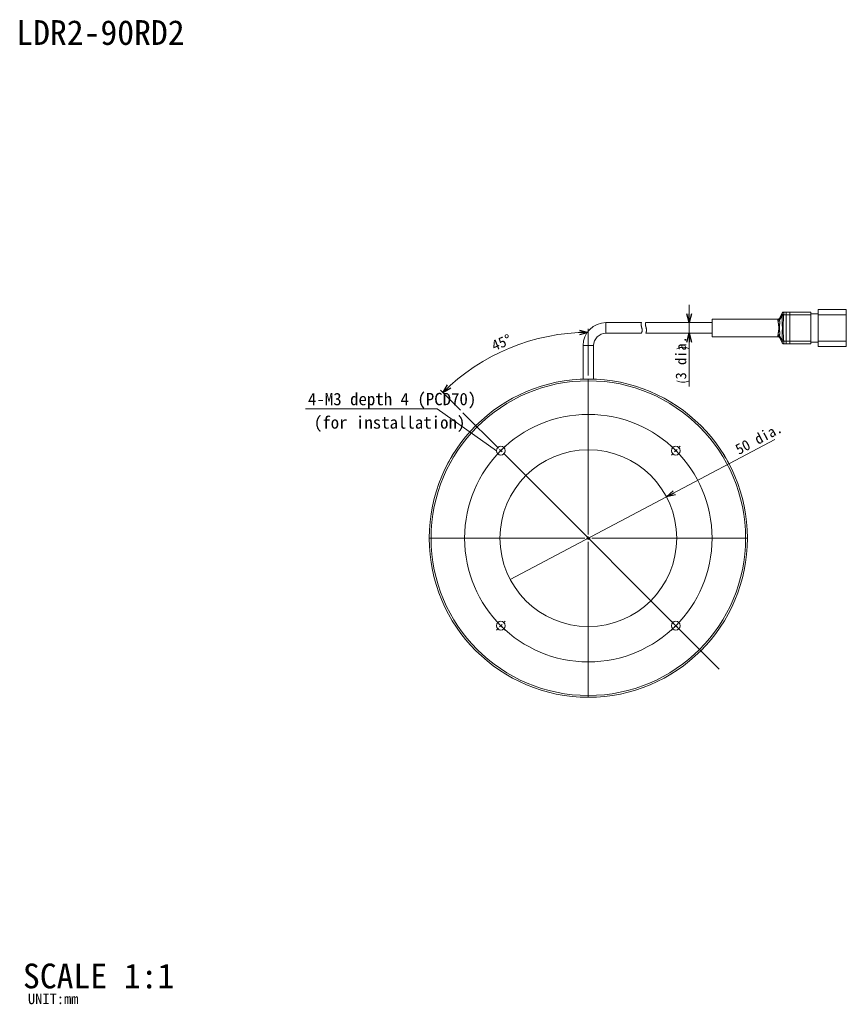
# Model space of a CAD drawing. Extents: x 12 to 416, y 8 to 287.
# Tile 1 of 2: x 12 to 246, y 8 to 287. Entities that reach past the tile are written whole.
import ezdxf
from ezdxf.enums import TextEntityAlignment as Align

# ---------------------------------------------------------------- set-up
doc = ezdxf.new("R2010")
doc.units = 0
doc.layers.get('0').update_dxf_attribs({"linetype": 'continuous', "lineweight": 13})
doc.layers.add('1', color=7, linetype='continuous', lineweight=13)
doc.styles.add('Font_0', font='MS Gothic.ttf')

msp = doc.modelspace()

# ---------------------------------------------------------------- linework, layer by layer
at = {"color": 7, "linetype": 'BYBLOCK', "lineweight": -2}
for p, q in [((201.87, 201.22), (201.2, 203.72)), ((202.54, 203.72), (201.87, 201.22)), ((201.87, 201.22), (201.87, 203.72)), ((170.8, 199.07), (173.31, 198.45)), ((173.31, 198.45), (170.81, 198.4)), ((173.31, 198.45), (170.83, 197.73)), ((201.2, 195.72), (201.87, 198.22)), ((201.87, 198.22), (202.54, 195.72)), ((201.87, 198.22), (201.87, 195.72)), ((132.17, 181.41), (133.51, 183.62)), ((132.17, 181.41), (133.97, 183.14)), ((134.44, 182.66), (132.17, 181.41)), ((195.42, 151.94), (197.32, 153.7)), ((195.42, 151.94), (197.63, 153.1)), ((197.94, 152.51), (195.42, 151.94))]:
    msp.add_line(p, q, dxfattribs=at)
at = {"color": 7, "linetype": 'continuous', "lineweight": 15}
for p, q in [((228.17, 203.94), (227.43, 202.45)), ((228.62, 203.42), (228.57, 203.11)), ((229.31, 203.42), (228.62, 203.42)), ((228.64, 204.22), (228.65, 204.22)), ((229.31, 204.22), (228.65, 204.22)), ((229.31, 204.22), (230.31, 204.22)), ((229.31, 203.42), (229.31, 196.02)), ((229.31, 203.42), (230.31, 203.42)), ((236.31, 204.22), (230.31, 204.22)), ((230.31, 203.42), (230.31, 196.02)), ((236.31, 203.42), (230.31, 203.42)), ((238.31, 203.72), (236.31, 203.72)), ((236.31, 203.42), (236.31, 196.02)), ((238.31, 203.47), (238.31, 204.97)), ((238.31, 204.97), (243.31, 204.97)), ((246.31, 203.47), (238.31, 203.47)), ((238.31, 203.47), (238.31, 195.97)), ((243.31, 204.97), (246.31, 204.97)), ((246.31, 204.97), (246.31, 203.47)), ((246.31, 203.47), (246.31, 195.97)), ((188.31, 201.22), (178.31, 201.22)), ((178.31, 201.22), (178.31, 198.22)), ((208.31, 201.22), (189.53, 201.22)), ((227, 202.22), (208.31, 202.22)), ((208.31, 202.22), (208.31, 197.22)), ((228.15, 203.13), (227.44, 201.89)), ((178.31, 198.22), (188.32, 198.22)), ((189.62, 198.22), (208.31, 198.22)), ((208.31, 197.22), (227, 197.22)), ((227.43, 196.98), (228.17, 195.49)), ((228.18, 195.52), (227.44, 197.19)), ((229.31, 196.02), (228.62, 196.02)), ((228.65, 195.22), (228.64, 195.22)), ((229.31, 195.22), (228.65, 195.22)), ((229.31, 196.02), (230.31, 196.02)), ((229.31, 195.22), (230.31, 195.22)), ((236.31, 196.02), (230.31, 196.02)), ((236.31, 195.22), (230.31, 195.22)), ((238.31, 195.72), (236.31, 195.72)), ((238.31, 194.47), (238.31, 195.97)), ((238.31, 195.97), (246.31, 195.97)), ((246.31, 195.97), (246.31, 194.47)), ((171.81, 194.72), (171.81, 185.24)), ((171.81, 194.72), (174.81, 194.72)), ((174.81, 185.24), (174.81, 194.72)), ((243.31, 194.47), (238.31, 194.47)), ((246.31, 194.47), (243.31, 194.47)), ((135.11, 164.05), (135.09, 164.06)), ((211.53, 164.06), (211.51, 164.05)), ((133.59, 161.47), (133.61, 161.45)), ((213.01, 161.45), (213.03, 161.47)), ((171.81, 95.29), (171.81, 95.27)), ((173.31, 95.27), (171.81, 95.27)), ((174.81, 95.27), (173.31, 95.27)), ((174.81, 95.27), (174.81, 95.29))]:
    msp.add_line(p, q, dxfattribs=at)
for points in [[(228.18, 203.92), (227.81, 203.09), (227.44, 202.24)], [(228.62, 203.42), (228.55, 203.43), (228.47, 203.45), (228.4, 203.47), (228.34, 203.48), (228.28, 203.49), (228.23, 203.51), (228.19, 203.51), (228.16, 203.52)], [(227.45, 202.46), (227.45, 202.44), (227.44, 202.24), (227.44, 202.24), (227.44, 202.24)], [(228.15, 196.3), (227.81, 196.89), (227.44, 197.54)], [(228.62, 196.02), (228.55, 196), (228.47, 195.98), (228.4, 195.97), (228.34, 195.95), (228.28, 195.94), (228.23, 195.93), (228.19, 195.92), (228.16, 195.91)], [(228.17, 195.49), (228.18, 195.51), (228.18, 195.52), (228.18, 195.52), (228.18, 195.52)], [(133.59, 161.47), (133.6, 161.48), (133.66, 161.58), (133.77, 161.78), (133.93, 162.06), (134.13, 162.4), (134.34, 162.77)], [(134.34, 162.77), (134.55, 163.13), (134.75, 163.47), (134.91, 163.75), (135.02, 163.95), (135.08, 164.05), (135.09, 164.06)], [(211.53, 164.06), (211.54, 164.05), (211.6, 163.95), (211.72, 163.75), (211.88, 163.47), (212.07, 163.13), (212.28, 162.77)], [(212.28, 162.77), (212.49, 162.4), (212.69, 162.06), (212.85, 161.78), (212.96, 161.58), (213.02, 161.48), (213.03, 161.47)]]:
    msp.add_lwpolyline(points, dxfattribs=at)
at = {"lineweight": 15}
for points in [[(228.15, 203.13), (228.15, 203.13), (228.15, 203.13), (228.15, 203.14), (228.15, 203.14), (228.14, 203.15), (228.14, 203.16), (228.14, 203.17), (228.14, 203.18), (228.14, 203.19), (228.14, 203.2), (228.14, 203.21), (228.13, 203.22), (228.13, 203.24), (228.13, 203.25), (228.13, 203.27), (228.13, 203.29), (228.14, 203.3), (228.14, 203.32), (228.14, 203.34), (228.14, 203.36), (228.14, 203.38), (228.14, 203.4), (228.15, 203.42), (228.15, 203.45), (228.15, 203.47), (228.16, 203.5), (228.16, 203.52)], [(228.16, 203.52), (228.16, 203.53), (228.16, 203.53), (228.16, 203.54), (228.17, 203.55), (228.17, 203.55), (228.17, 203.56), (228.17, 203.57), (228.17, 203.58), (228.17, 203.59), (228.17, 203.6), (228.17, 203.61), (228.18, 203.62), (228.18, 203.63), (228.18, 203.64), (228.18, 203.65), (228.18, 203.66), (228.18, 203.67), (228.18, 203.67), (228.18, 203.68), (228.18, 203.69), (228.18, 203.7), (228.18, 203.71), (228.18, 203.72), (228.18, 203.73), (228.19, 203.74), (228.19, 203.74), (228.19, 203.75), (228.19, 203.76), (228.19, 203.77), (228.19, 203.78), (228.19, 203.78), (228.19, 203.79), (228.19, 203.8), (228.19, 203.81), (228.19, 203.81), (228.19, 203.82), (228.19, 203.82), (228.19, 203.83), (228.19, 203.84), (228.19, 203.84), (228.19, 203.85), (228.19, 203.85), (228.19, 203.86), (228.19, 203.86), (228.19, 203.87), (228.19, 203.87), (228.19, 203.87), (228.19, 203.88), (228.19, 203.88), (228.18, 203.88), (228.18, 203.89), (228.18, 203.89), (228.18, 203.89), (228.18, 203.89)], [(228.18, 203.92), (228.18, 203.92), (228.18, 203.92), (228.18, 203.92), (228.18, 203.92), (228.18, 203.92), (228.18, 203.92), (228.18, 203.93), (228.18, 203.93), (228.18, 203.93), (228.18, 203.93), (228.18, 203.93), (228.18, 203.93), (228.18, 203.92), (228.18, 203.92), (228.18, 203.92), (228.17, 203.92), (228.17, 203.92), (228.17, 203.92), (228.17, 203.92), (228.17, 203.92), (228.17, 203.92), (228.17, 203.92), (228.17, 203.92), (228.17, 203.93), (228.17, 203.93), (228.17, 203.93), (228.17, 203.93), (228.17, 203.94), (228.17, 203.94), (228.17, 203.94), (228.17, 203.94), (228.17, 203.94), (228.17, 203.94), (228.17, 203.94), (228.17, 203.94), (228.17, 203.94)], [(228.18, 203.92), (228.19, 203.93), (228.19, 203.94), (228.2, 203.96), (228.21, 203.97), (228.22, 203.99), (228.23, 204), (228.24, 204.01), (228.24, 204.03), (228.25, 204.04), (228.26, 204.05), (228.28, 204.06), (228.29, 204.07), (228.3, 204.08), (228.31, 204.1), (228.32, 204.11), (228.34, 204.12), (228.35, 204.12), (228.36, 204.13), (228.38, 204.14), (228.39, 204.15), (228.4, 204.16), (228.42, 204.17), (228.43, 204.17), (228.45, 204.18), (228.46, 204.18), (228.48, 204.19), (228.49, 204.19), (228.51, 204.2), (228.52, 204.2), (228.54, 204.2), (228.56, 204.21), (228.57, 204.21), (228.59, 204.21), (228.6, 204.21), (228.62, 204.21), (228.64, 204.22)], [(228.18, 203.89), (228.18, 203.9), (228.18, 203.9), (228.18, 203.9), (228.18, 203.9), (228.18, 203.9), (228.18, 203.9), (228.18, 203.91), (228.18, 203.91), (228.18, 203.91), (228.18, 203.91), (228.18, 203.91), (228.18, 203.91), (228.18, 203.91), (228.18, 203.91), (228.18, 203.91), (228.18, 203.92), (228.18, 203.92), (228.18, 203.92)], [(228.65, 204.22), (228.65, 204.22), (228.65, 204.22), (228.65, 204.22), (228.65, 204.22), (228.65, 204.21), (228.65, 204.21), (228.65, 204.21), (228.65, 204.21), (228.65, 204.21), (228.65, 204.21), (228.65, 204.21), (228.65, 204.21), (228.65, 204.2), (228.65, 204.2), (228.65, 204.19), (228.65, 204.19), (228.65, 204.18), (228.65, 204.18), (228.65, 204.17), (228.65, 204.16), (228.65, 204.15), (228.65, 204.14), (228.65, 204.13), (228.65, 204.12), (228.65, 204.11), (228.65, 204.1), (228.65, 204.08), (228.65, 204.07), (228.65, 204.06), (228.65, 204.04), (228.65, 204.03), (228.65, 204.01), (228.65, 203.99), (228.65, 203.98), (228.65, 203.96), (228.65, 203.94), (228.65, 203.93), (228.65, 203.91), (228.65, 203.89), (228.65, 203.87), (228.65, 203.85), (228.65, 203.83), (228.65, 203.81), (228.65, 203.79), (228.65, 203.77), (228.64, 203.74), (228.64, 203.72), (228.64, 203.7), (228.64, 203.68), (228.64, 203.66), (228.64, 203.64), (228.64, 203.62), (228.64, 203.6), (228.63, 203.58), (228.63, 203.56), (228.63, 203.55), (228.63, 203.53), (228.63, 203.52), (228.63, 203.5), (228.63, 203.49), (228.63, 203.48), (228.63, 203.47), (228.63, 203.46), (228.62, 203.45), (228.62, 203.44), (228.62, 203.44), (228.62, 203.43), (228.62, 203.42), (228.62, 203.42), (228.62, 203.42), (228.62, 203.42), (228.62, 203.42)], [(229.31, 204.22), (229.31, 204.21), (229.31, 204.21), (229.31, 204.21), (229.31, 204.2), (229.31, 204.2), (229.31, 204.19), (229.31, 204.19), (229.31, 204.18), (229.31, 204.18), (229.31, 204.17), (229.31, 204.16), (229.31, 204.15), (229.31, 204.14), (229.31, 204.13), (229.31, 204.12), (229.31, 204.11), (229.31, 204.1), (229.31, 204.09), (229.31, 204.08), (229.31, 204.07), (229.31, 204.05), (229.31, 204.04), (229.31, 204.03), (229.31, 204.02), (229.31, 204.01), (229.31, 203.99), (229.31, 203.98), (229.31, 203.97), (229.31, 203.95), (229.31, 203.94), (229.31, 203.93), (229.31, 203.91), (229.31, 203.9), (229.31, 203.88), (229.31, 203.86), (229.31, 203.85), (229.31, 203.83), (229.31, 203.81), (229.31, 203.79), (229.31, 203.77), (229.31, 203.75), (229.31, 203.73), (229.31, 203.71), (229.31, 203.69), (229.31, 203.66), (229.31, 203.64), (229.31, 203.62), (229.31, 203.59), (229.31, 203.56), (229.31, 203.54), (229.31, 203.51), (229.31, 203.48), (229.31, 203.45), (229.31, 203.42)], [(230.31, 203.42), (230.31, 203.43), (230.31, 203.45), (230.31, 203.47), (230.31, 203.49), (230.31, 203.5), (230.31, 203.52), (230.31, 203.54), (230.31, 203.56), (230.31, 203.58), (230.31, 203.6), (230.31, 203.62), (230.31, 203.64), (230.31, 203.66), (230.31, 203.68), (230.31, 203.71), (230.31, 203.73), (230.31, 203.75), (230.31, 203.78), (230.31, 203.8), (230.31, 203.82), (230.31, 203.85), (230.31, 203.87), (230.31, 203.89), (230.31, 203.92), (230.31, 203.94), (230.31, 203.96), (230.31, 203.99), (230.31, 204.01), (230.31, 204.03), (230.31, 204.05), (230.31, 204.07), (230.31, 204.09), (230.31, 204.11), (230.31, 204.13), (230.31, 204.14), (230.31, 204.15), (230.31, 204.17), (230.31, 204.18), (230.31, 204.18), (230.31, 204.19), (230.31, 204.2), (230.31, 204.2), (230.31, 204.21), (230.31, 204.21), (230.31, 204.22)], [(236.31, 204.22), (236.31, 204.21), (236.31, 204.21), (236.31, 204.2), (236.31, 204.2), (236.31, 204.19), (236.31, 204.18), (236.31, 204.18), (236.31, 204.17), (236.31, 204.16), (236.31, 204.14), (236.31, 204.13), (236.31, 204.11), (236.31, 204.09), (236.31, 204.07), (236.31, 204.05), (236.31, 204.03), (236.31, 204), (236.31, 203.98), (236.31, 203.95), (236.31, 203.93), (236.31, 203.9), (236.31, 203.87), (236.31, 203.84), (236.31, 203.81), (236.31, 203.78), (236.31, 203.75), (236.31, 203.72), (236.31, 203.69), (236.31, 203.66), (236.31, 203.62), (236.31, 203.59), (236.31, 203.55), (236.31, 203.52), (236.31, 203.49), (236.31, 203.45), (236.31, 203.42)], [(188.31, 201.21), (188.31, 201.21), (188.31, 201.21), (188.31, 201.22), (188.31, 201.22), (188.31, 201.22), (188.31, 201.22), (188.31, 201.22), (188.31, 201.22), (188.31, 201.22), (188.31, 201.21), (188.31, 201.21), (188.31, 201.2), (188.31, 201.19), (188.3, 201.18), (188.3, 201.16), (188.3, 201.15), (188.3, 201.13), (188.3, 201.11), (188.29, 201.1), (188.29, 201.07), (188.29, 201.05), (188.29, 201.03), (188.28, 201), (188.28, 200.97), (188.28, 200.94), (188.28, 200.91), (188.27, 200.87), (188.27, 200.84), (188.27, 200.8), (188.27, 200.76), (188.27, 200.72), (188.27, 200.68), (188.27, 200.64), (188.27, 200.6), (188.28, 200.55), (188.28, 200.51), (188.28, 200.46), (188.29, 200.42), (188.29, 200.37), (188.3, 200.33), (188.3, 200.28), (188.31, 200.23), (188.32, 200.19), (188.33, 200.14), (188.34, 200.1), (188.35, 200.05), (188.36, 200.01), (188.37, 199.96), (188.38, 199.92), (188.4, 199.88), (188.41, 199.83), (188.42, 199.79), (188.43, 199.75), (188.45, 199.72)], [(189.58, 200.12), (189.56, 200.16), (189.55, 200.21), (189.54, 200.25), (189.53, 200.29), (189.52, 200.33), (189.51, 200.38), (189.5, 200.42), (189.49, 200.46), (189.48, 200.5), (189.48, 200.54), (189.48, 200.58), (189.47, 200.62), (189.47, 200.66), (189.47, 200.7), (189.47, 200.73), (189.47, 200.77), (189.47, 200.8), (189.47, 200.83), (189.48, 200.87), (189.48, 200.9), (189.48, 200.93), (189.49, 200.96), (189.49, 200.98), (189.49, 201.01), (189.5, 201.03), (189.5, 201.06), (189.51, 201.08), (189.51, 201.1), (189.51, 201.12), (189.52, 201.13), (189.52, 201.15), (189.52, 201.16), (189.53, 201.17), (189.53, 201.18), (189.53, 201.19), (189.53, 201.2), (189.54, 201.2), (189.54, 201.2), (189.54, 201.21), (189.54, 201.21), (189.54, 201.21), (189.54, 201.2), (189.54, 201.2), (189.53, 201.2), (189.53, 201.2)], [(227.44, 202.24), (227.43, 202.23), (227.42, 202.22), (227.41, 202.2), (227.41, 202.19), (227.4, 202.18), (227.39, 202.17), (227.38, 202.15), (227.37, 202.14), (227.36, 202.13), (227.35, 202.12), (227.34, 202.11), (227.33, 202.1), (227.32, 202.09), (227.31, 202.08), (227.29, 202.07), (227.28, 202.06), (227.27, 202.05), (227.25, 202.04), (227.24, 202.03), (227.23, 202.03), (227.21, 202.02), (227.2, 202.01), (227.18, 202.01), (227.17, 202), (227.15, 201.99), (227.14, 201.99), (227.12, 201.99), (227.1, 201.98), (227.09, 201.98), (227.07, 201.98), (227.06, 201.97), (227.04, 201.97), (227.02, 201.97), (227.01, 201.97), (226.99, 201.97), (226.97, 201.97)], [(226.97, 201.97), (226.98, 202), (226.98, 202.02), (226.98, 202.05), (226.99, 202.07), (226.99, 202.09), (226.99, 202.11), (226.99, 202.13), (226.99, 202.15), (227, 202.16), (227, 202.17), (227, 202.18), (227, 202.18), (227, 202.18), (227, 202.19), (227, 202.19), (227, 202.19), (227, 202.18), (227, 202.18)], [(226.99, 201.64), (226.98, 201.66), (226.98, 201.68), (226.98, 201.7), (226.98, 201.72), (226.97, 201.74), (226.97, 201.76), (226.97, 201.78), (226.97, 201.8), (226.97, 201.82), (226.97, 201.84), (226.97, 201.85), (226.97, 201.87), (226.97, 201.89), (226.97, 201.9), (226.97, 201.92), (226.97, 201.94), (226.97, 201.95), (226.97, 201.97)], [(227.43, 202.47), (227.43, 202.46), (227.43, 202.46), (227.43, 202.45), (227.43, 202.45), (227.42, 202.44), (227.42, 202.43), (227.41, 202.42), (227.4, 202.41), (227.4, 202.4), (227.39, 202.39), (227.38, 202.38), (227.37, 202.37), (227.36, 202.36), (227.35, 202.35), (227.34, 202.35), (227.33, 202.34), (227.32, 202.33), (227.31, 202.32), (227.29, 202.31), (227.28, 202.3), (227.26, 202.29), (227.25, 202.28), (227.23, 202.27), (227.22, 202.26), (227.2, 202.25), (227.18, 202.25), (227.16, 202.24), (227.15, 202.24), (227.13, 202.23), (227.11, 202.23), (227.09, 202.23), (227.07, 202.22), (227.05, 202.22), (227.03, 202.22), (227.01, 202.22), (226.99, 202.22)], [(226.99, 201.64), (227, 201.64), (227.02, 201.64), (227.04, 201.64), (227.05, 201.65), (227.07, 201.65), (227.08, 201.65), (227.1, 201.65), (227.11, 201.66), (227.13, 201.66), (227.14, 201.66), (227.16, 201.67), (227.17, 201.67), (227.19, 201.68), (227.2, 201.69), (227.22, 201.69), (227.23, 201.7), (227.25, 201.71), (227.26, 201.71), (227.27, 201.72), (227.29, 201.73), (227.3, 201.74), (227.31, 201.75), (227.32, 201.75), (227.33, 201.76), (227.35, 201.77), (227.36, 201.78), (227.37, 201.79), (227.38, 201.8), (227.39, 201.81), (227.39, 201.82), (227.4, 201.83), (227.41, 201.84), (227.42, 201.86), (227.43, 201.87), (227.44, 201.88), (227.44, 201.89)], [(226.99, 197.79), (227, 197.86), (227.01, 197.93), (227.02, 197.99), (227.03, 198.06), (227.04, 198.13), (227.05, 198.2), (227.06, 198.28), (227.07, 198.35), (227.08, 198.43), (227.1, 198.51), (227.11, 198.59), (227.12, 198.67), (227.13, 198.76), (227.14, 198.84), (227.15, 198.93), (227.16, 199.02), (227.17, 199.11), (227.18, 199.2), (227.19, 199.29), (227.19, 199.39), (227.19, 199.48), (227.2, 199.57), (227.2, 199.66), (227.2, 199.76), (227.2, 199.85), (227.19, 199.94), (227.19, 200.03), (227.18, 200.12), (227.18, 200.21), (227.17, 200.3), (227.16, 200.39), (227.15, 200.47), (227.15, 200.56), (227.14, 200.64), (227.13, 200.72), (227.12, 200.79), (227.11, 200.86), (227.1, 200.93), (227.09, 200.99), (227.08, 201.06), (227.07, 201.11), (227.06, 201.17), (227.05, 201.22), (227.04, 201.28), (227.03, 201.33), (227.03, 201.37), (227.02, 201.42), (227.01, 201.46), (227.01, 201.5), (227, 201.53), (227, 201.57), (226.99, 201.59), (226.99, 201.62), (226.99, 201.64)], [(227.44, 201.89), (227.44, 201.89), (227.44, 201.88), (227.44, 201.88), (227.44, 201.87), (227.44, 201.86), (227.44, 201.85), (227.44, 201.83), (227.45, 201.82), (227.45, 201.8), (227.45, 201.77), (227.45, 201.75), (227.45, 201.72), (227.45, 201.69), (227.45, 201.66), (227.46, 201.62), (227.46, 201.58), (227.46, 201.53), (227.46, 201.48), (227.46, 201.43), (227.46, 201.38), (227.46, 201.32), (227.46, 201.25), (227.46, 201.19), (227.46, 201.12), (227.46, 201.04), (227.46, 200.96), (227.46, 200.88), (227.45, 200.8), (227.45, 200.71), (227.45, 200.62), (227.44, 200.53), (227.44, 200.44), (227.44, 200.34), (227.43, 200.25), (227.43, 200.15), (227.43, 200.05), (227.42, 199.95), (227.42, 199.86), (227.42, 199.76), (227.42, 199.66), (227.43, 199.56), (227.43, 199.46), (227.43, 199.36), (227.43, 199.26), (227.44, 199.16), (227.44, 199.07), (227.44, 198.97), (227.45, 198.87), (227.45, 198.78), (227.45, 198.68), (227.46, 198.59), (227.46, 198.51), (227.46, 198.42), (227.46, 198.34), (227.46, 198.27), (227.46, 198.19), (227.46, 198.13), (227.46, 198.06), (227.46, 198), (227.46, 197.95), (227.45, 197.89), (227.45, 197.84), (227.45, 197.79), (227.45, 197.75), (227.45, 197.71), (227.44, 197.67), (227.44, 197.63), (227.44, 197.6), (227.44, 197.58), (227.44, 197.56), (227.44, 197.55), (227.44, 197.54)], [(227.44, 202.24), (227.44, 202.24), (227.44, 202.24), (227.44, 202.24), (227.44, 202.23), (227.43, 202.23), (227.43, 202.22), (227.43, 202.21), (227.43, 202.2), (227.43, 202.19), (227.43, 202.18), (227.43, 202.18), (227.43, 202.17), (227.43, 202.15), (227.43, 202.14), (227.43, 202.13), (227.43, 202.12), (227.44, 202.11), (227.44, 202.1), (227.44, 202.08), (227.44, 202.07), (227.44, 202.05), (227.44, 202.04), (227.44, 202.03), (227.44, 202.01), (227.44, 202), (227.44, 201.98), (227.44, 201.97), (227.44, 201.95), (227.44, 201.94), (227.44, 201.93), (227.44, 201.92), (227.44, 201.91), (227.44, 201.9), (227.44, 201.89), (227.44, 201.89), (227.44, 201.89)], [(228.15, 196.3), (228.15, 196.31), (228.15, 196.34), (228.15, 196.38), (228.15, 196.43), (228.15, 196.5), (228.15, 196.58), (228.15, 196.67), (228.15, 196.77), (228.15, 196.87), (228.15, 196.98), (228.15, 197.09), (228.15, 197.21), (228.15, 197.34), (228.16, 197.47), (228.16, 197.61), (228.16, 197.75), (228.17, 197.91), (228.17, 198.07), (228.17, 198.25), (228.18, 198.43), (228.19, 198.62), (228.19, 198.81), (228.2, 199.01), (228.2, 199.21), (228.21, 199.41), (228.21, 199.62), (228.21, 199.82), (228.21, 200.03), (228.2, 200.23), (228.2, 200.42), (228.19, 200.62), (228.19, 200.81), (228.18, 200.99), (228.18, 201.17), (228.17, 201.34), (228.16, 201.51), (228.16, 201.67), (228.16, 201.82), (228.15, 201.96), (228.15, 202.09), (228.15, 202.22), (228.15, 202.34), (228.15, 202.45), (228.15, 202.56), (228.15, 202.66), (228.15, 202.75), (228.15, 202.83), (228.15, 202.91), (228.15, 202.97), (228.15, 203.03), (228.15, 203.07), (228.15, 203.1), (228.15, 203.12), (228.15, 203.13)], [(228.57, 203.11), (228.56, 203.11), (228.54, 203.11), (228.53, 203.11), (228.51, 203.11), (228.5, 203.11), (228.49, 203.11), (228.47, 203.12), (228.46, 203.12), (228.45, 203.12), (228.43, 203.12), (228.42, 203.12), (228.41, 203.12), (228.39, 203.12), (228.38, 203.12), (228.37, 203.12), (228.36, 203.12), (228.34, 203.12), (228.33, 203.12), (228.32, 203.12), (228.31, 203.12), (228.29, 203.12), (228.28, 203.12), (228.27, 203.13), (228.26, 203.13), (228.25, 203.13), (228.24, 203.13), (228.23, 203.13), (228.22, 203.13), (228.21, 203.13), (228.2, 203.13), (228.19, 203.13), (228.18, 203.13), (228.17, 203.13), (228.17, 203.13), (228.16, 203.13), (228.15, 203.13)], [(228.57, 203.11), (228.56, 202.98), (228.56, 202.83), (228.55, 202.67), (228.54, 202.51), (228.53, 202.33), (228.52, 202.15), (228.51, 201.97), (228.5, 201.78), (228.49, 201.59), (228.48, 201.4), (228.47, 201.2), (228.46, 201.01), (228.45, 200.82), (228.44, 200.62), (228.44, 200.42), (228.43, 200.22), (228.43, 200.02), (228.43, 199.82), (228.43, 199.62), (228.43, 199.42), (228.43, 199.21), (228.44, 199.01), (228.45, 198.8), (228.45, 198.6), (228.46, 198.39), (228.47, 198.19), (228.48, 197.99), (228.49, 197.79), (228.5, 197.6), (228.51, 197.41), (228.52, 197.22), (228.53, 197.03), (228.54, 196.85), (228.55, 196.67), (228.56, 196.49), (228.57, 196.32)], [(188.45, 199.72), (188.46, 199.67), (188.47, 199.63), (188.48, 199.58), (188.49, 199.54), (188.5, 199.5), (188.51, 199.45), (188.52, 199.41), (188.53, 199.37), (188.54, 199.32), (188.54, 199.28), (188.55, 199.24), (188.55, 199.2), (188.55, 199.15), (188.55, 199.11), (188.55, 199.07), (188.55, 199.03), (188.55, 198.99), (188.54, 198.95), (188.54, 198.91), (188.53, 198.87), (188.53, 198.83), (188.52, 198.79), (188.51, 198.75), (188.51, 198.72), (188.5, 198.68), (188.49, 198.65), (188.48, 198.61), (188.47, 198.58), (188.46, 198.55), (188.45, 198.52), (188.44, 198.49), (188.43, 198.46), (188.42, 198.44), (188.41, 198.41), (188.4, 198.39), (188.39, 198.36), (188.38, 198.34), (188.37, 198.32), (188.36, 198.31), (188.35, 198.29), (188.34, 198.27), (188.34, 198.26), (188.33, 198.25), (188.33, 198.24), (188.32, 198.24), (188.32, 198.23), (188.32, 198.23), (188.32, 198.23), (188.32, 198.23), (188.32, 198.23), (188.32, 198.23), (188.32, 198.23), (188.32, 198.23), (188.32, 198.23)], [(189.62, 198.23), (189.62, 198.23), (189.62, 198.23), (189.62, 198.22), (189.62, 198.22), (189.61, 198.22), (189.61, 198.22), (189.61, 198.22), (189.62, 198.22), (189.62, 198.23), (189.62, 198.23), (189.62, 198.24), (189.62, 198.25), (189.63, 198.26), (189.63, 198.27), (189.63, 198.29), (189.64, 198.3), (189.64, 198.32), (189.65, 198.34), (189.66, 198.36), (189.66, 198.38), (189.67, 198.41), (189.67, 198.44), (189.68, 198.46), (189.69, 198.49), (189.69, 198.53), (189.7, 198.56), (189.71, 198.59), (189.71, 198.63), (189.72, 198.67), (189.72, 198.71), (189.73, 198.75), (189.73, 198.8), (189.74, 198.84), (189.74, 198.89), (189.74, 198.93), (189.75, 198.98), (189.75, 199.03), (189.75, 199.08), (189.75, 199.13), (189.75, 199.18), (189.75, 199.23), (189.75, 199.28), (189.74, 199.33), (189.74, 199.38), (189.73, 199.43), (189.73, 199.47), (189.72, 199.52), (189.72, 199.57), (189.71, 199.61), (189.7, 199.65), (189.69, 199.7), (189.68, 199.74), (189.67, 199.78), (189.66, 199.82), (189.65, 199.86), (189.64, 199.9), (189.63, 199.94), (189.62, 199.97), (189.61, 200.01), (189.6, 200.04), (189.59, 200.07), (189.58, 200.09), (189.58, 200.12)], [(226.97, 197.46), (226.97, 197.48), (226.97, 197.49), (226.97, 197.51), (226.97, 197.52), (226.97, 197.53), (226.97, 197.55), (226.97, 197.56), (226.97, 197.57), (226.97, 197.58), (226.97, 197.59), (226.97, 197.61), (226.97, 197.62), (226.97, 197.63), (226.97, 197.64), (226.97, 197.66), (226.97, 197.67), (226.97, 197.68), (226.97, 197.69), (226.98, 197.71), (226.98, 197.72), (226.98, 197.73), (226.98, 197.74), (226.98, 197.75), (226.98, 197.76), (226.98, 197.77), (226.99, 197.78), (226.99, 197.79)], [(226.99, 197.79), (227, 197.79), (227.02, 197.79), (227.04, 197.79), (227.05, 197.79), (227.07, 197.78), (227.08, 197.78), (227.1, 197.78), (227.11, 197.77), (227.13, 197.77), (227.14, 197.77), (227.16, 197.76), (227.17, 197.76), (227.19, 197.75), (227.2, 197.74), (227.22, 197.74), (227.23, 197.73), (227.25, 197.72), (227.26, 197.72), (227.27, 197.71), (227.29, 197.7), (227.3, 197.69), (227.31, 197.69), (227.32, 197.68), (227.33, 197.67), (227.35, 197.66), (227.36, 197.65), (227.37, 197.64), (227.38, 197.63), (227.39, 197.62), (227.39, 197.61), (227.4, 197.6), (227.41, 197.59), (227.42, 197.58), (227.43, 197.56), (227.44, 197.55), (227.44, 197.54)], [(226.97, 197.46), (226.99, 197.46), (227.01, 197.46), (227.02, 197.46), (227.04, 197.46), (227.06, 197.46), (227.07, 197.45), (227.09, 197.45), (227.1, 197.45), (227.12, 197.45), (227.14, 197.44), (227.15, 197.44), (227.17, 197.43), (227.18, 197.43), (227.2, 197.42), (227.21, 197.41), (227.23, 197.41), (227.24, 197.4), (227.25, 197.39), (227.27, 197.38), (227.28, 197.37), (227.29, 197.36), (227.31, 197.35), (227.32, 197.34), (227.33, 197.33), (227.34, 197.32), (227.35, 197.31), (227.36, 197.3), (227.37, 197.29), (227.38, 197.28), (227.39, 197.26), (227.4, 197.25), (227.41, 197.24), (227.41, 197.23), (227.42, 197.21), (227.43, 197.2), (227.44, 197.19)], [(227, 197.25), (227, 197.25), (227, 197.24), (227, 197.24), (227, 197.24), (227, 197.24), (227, 197.24), (227, 197.24), (227, 197.25), (227, 197.26), (227, 197.27), (227, 197.28), (226.99, 197.3), (226.99, 197.32), (226.99, 197.34), (226.98, 197.37), (226.98, 197.4), (226.98, 197.43), (226.97, 197.46)], [(227, 197.21), (227.01, 197.21), (227.03, 197.21), (227.04, 197.21), (227.06, 197.21), (227.07, 197.21), (227.09, 197.21), (227.1, 197.2), (227.12, 197.2), (227.13, 197.2), (227.15, 197.2), (227.16, 197.19), (227.18, 197.19), (227.19, 197.18), (227.2, 197.18), (227.22, 197.17), (227.23, 197.16), (227.24, 197.16), (227.26, 197.15), (227.27, 197.14), (227.28, 197.13), (227.29, 197.13), (227.3, 197.12), (227.31, 197.11), (227.32, 197.1), (227.33, 197.09), (227.34, 197.08), (227.35, 197.08), (227.36, 197.07), (227.37, 197.06), (227.37, 197.05), (227.38, 197.05), (227.39, 197.04), (227.39, 197.03), (227.4, 197.03), (227.4, 197.02), (227.41, 197.01), (227.41, 197), (227.42, 197), (227.42, 196.99), (227.42, 196.99), (227.43, 196.98), (227.43, 196.98), (227.43, 196.97), (227.43, 196.97), (227.44, 196.96)], [(227.44, 197.54), (227.44, 197.54), (227.44, 197.54), (227.44, 197.54), (227.44, 197.53), (227.44, 197.53), (227.44, 197.52), (227.44, 197.52), (227.44, 197.51), (227.44, 197.5), (227.44, 197.49), (227.44, 197.49), (227.44, 197.48), (227.44, 197.47), (227.44, 197.46), (227.44, 197.45), (227.44, 197.44), (227.44, 197.43), (227.44, 197.42), (227.44, 197.41), (227.44, 197.4), (227.44, 197.39), (227.44, 197.37), (227.44, 197.36), (227.44, 197.35), (227.44, 197.34), (227.43, 197.32), (227.43, 197.31), (227.43, 197.3), (227.43, 197.29), (227.43, 197.28), (227.43, 197.27), (227.43, 197.26), (227.43, 197.25), (227.43, 197.25), (227.43, 197.24), (227.43, 197.23), (227.43, 197.22), (227.43, 197.21), (227.43, 197.21), (227.43, 197.2), (227.44, 197.2), (227.44, 197.19), (227.44, 197.19), (227.44, 197.19), (227.44, 197.19)], [(227.44, 197.19), (227.44, 197.18), (227.44, 197.18), (227.44, 197.17), (227.44, 197.16), (227.44, 197.15), (227.44, 197.13), (227.44, 197.11), (227.44, 197.1), (227.44, 197.08), (227.44, 197.06), (227.44, 197.05), (227.44, 197.03), (227.44, 197.02), (227.45, 197), (227.45, 196.99), (227.45, 196.98), (227.45, 196.97), (227.45, 196.97), (227.45, 196.96), (227.45, 196.96), (227.45, 196.96), (227.45, 196.96), (227.45, 196.96), (227.45, 196.96), (227.45, 196.97), (227.45, 196.97), (227.45, 196.97)], [(228.16, 195.91), (228.16, 195.94), (228.15, 195.96), (228.15, 195.99), (228.15, 196.01), (228.14, 196.03), (228.14, 196.05), (228.14, 196.07), (228.14, 196.09), (228.14, 196.11), (228.14, 196.13), (228.13, 196.15), (228.13, 196.16), (228.13, 196.18), (228.13, 196.19), (228.13, 196.21), (228.14, 196.22), (228.14, 196.23), (228.14, 196.24), (228.14, 196.26), (228.14, 196.27), (228.14, 196.27), (228.14, 196.28), (228.15, 196.29), (228.15, 196.29), (228.15, 196.3), (228.15, 196.3), (228.15, 196.3)], [(228.57, 196.32), (228.56, 196.32), (228.54, 196.32), (228.53, 196.32), (228.51, 196.32), (228.5, 196.32), (228.49, 196.32), (228.47, 196.32), (228.46, 196.32), (228.45, 196.31), (228.43, 196.31), (228.42, 196.31), (228.41, 196.31), (228.39, 196.31), (228.38, 196.31), (228.37, 196.31), (228.36, 196.31), (228.34, 196.31), (228.33, 196.31), (228.32, 196.31), (228.31, 196.31), (228.29, 196.31), (228.28, 196.31), (228.27, 196.31), (228.26, 196.31), (228.25, 196.3), (228.24, 196.3), (228.23, 196.3), (228.22, 196.3), (228.21, 196.3), (228.2, 196.3), (228.19, 196.3), (228.18, 196.3), (228.17, 196.3), (228.17, 196.3), (228.16, 196.3), (228.15, 196.3)], [(228.18, 195.54), (228.18, 195.54), (228.18, 195.54), (228.18, 195.54), (228.18, 195.54), (228.18, 195.54), (228.18, 195.55), (228.18, 195.55), (228.19, 195.55), (228.19, 195.55), (228.19, 195.56), (228.19, 195.56), (228.19, 195.56), (228.19, 195.57), (228.19, 195.57), (228.19, 195.57), (228.19, 195.58), (228.19, 195.58), (228.19, 195.59), (228.19, 195.59), (228.19, 195.6), (228.19, 195.6), (228.19, 195.61), (228.19, 195.62), (228.19, 195.62), (228.19, 195.63), (228.19, 195.63), (228.19, 195.64), (228.19, 195.65), (228.19, 195.66), (228.19, 195.66), (228.19, 195.67), (228.19, 195.68), (228.19, 195.68), (228.19, 195.69), (228.18, 195.7), (228.18, 195.71), (228.18, 195.72), (228.18, 195.72), (228.18, 195.73), (228.18, 195.74), (228.18, 195.75), (228.18, 195.76), (228.18, 195.77), (228.18, 195.78), (228.18, 195.79), (228.18, 195.8), (228.17, 195.81), (228.17, 195.83), (228.17, 195.84), (228.17, 195.85), (228.17, 195.87), (228.17, 195.88), (228.16, 195.9), (228.16, 195.91)], [(228.18, 195.52), (228.18, 195.52), (228.18, 195.52), (228.18, 195.52), (228.18, 195.52), (228.18, 195.52), (228.18, 195.52), (228.18, 195.52), (228.18, 195.52), (228.18, 195.52), (228.18, 195.52), (228.18, 195.53), (228.18, 195.53), (228.18, 195.53), (228.18, 195.53), (228.18, 195.53), (228.18, 195.53), (228.18, 195.54), (228.18, 195.54)], [(228.64, 195.22), (228.62, 195.22), (228.6, 195.22), (228.59, 195.22), (228.57, 195.22), (228.56, 195.22), (228.54, 195.23), (228.52, 195.23), (228.51, 195.23), (228.49, 195.24), (228.48, 195.24), (228.46, 195.25), (228.45, 195.25), (228.43, 195.26), (228.42, 195.27), (228.4, 195.27), (228.39, 195.28), (228.38, 195.29), (228.36, 195.3), (228.35, 195.31), (228.34, 195.32), (228.32, 195.33), (228.31, 195.34), (228.3, 195.35), (228.29, 195.36), (228.28, 195.37), (228.26, 195.38), (228.25, 195.39), (228.24, 195.41), (228.24, 195.42), (228.23, 195.43), (228.22, 195.45), (228.21, 195.46), (228.2, 195.47), (228.19, 195.49), (228.19, 195.5), (228.18, 195.52)], [(228.57, 196.32), (228.57, 196.32), (228.57, 196.31), (228.57, 196.3), (228.57, 196.29), (228.57, 196.28), (228.57, 196.26), (228.58, 196.25), (228.58, 196.23), (228.58, 196.22), (228.58, 196.2), (228.59, 196.18), (228.59, 196.16), (228.59, 196.14), (228.6, 196.12), (228.6, 196.1), (228.61, 196.07), (228.61, 196.05), (228.62, 196.02)], [(228.62, 196.02), (228.62, 196.02), (228.62, 196.01), (228.62, 196.01), (228.62, 196.01), (228.62, 196.01), (228.62, 196.01), (228.62, 196), (228.62, 196), (228.62, 195.99), (228.62, 195.98), (228.63, 195.98), (228.63, 195.97), (228.63, 195.96), (228.63, 195.95), (228.63, 195.93), (228.63, 195.92), (228.63, 195.91), (228.63, 195.89), (228.63, 195.88), (228.63, 195.86), (228.64, 195.84), (228.64, 195.82), (228.64, 195.8), (228.64, 195.78), (228.64, 195.76), (228.64, 195.74), (228.64, 195.72), (228.64, 195.7), (228.64, 195.68), (228.65, 195.66), (228.65, 195.64), (228.65, 195.63), (228.65, 195.61), (228.65, 195.59), (228.65, 195.57), (228.65, 195.55), (228.65, 195.54), (228.65, 195.52), (228.65, 195.5), (228.65, 195.49), (228.65, 195.47), (228.65, 195.45), (228.65, 195.44), (228.65, 195.42), (228.65, 195.41), (228.65, 195.39), (228.65, 195.38), (228.65, 195.37), (228.66, 195.35), (228.66, 195.34), (228.66, 195.33), (228.66, 195.32), (228.66, 195.31), (228.66, 195.3), (228.65, 195.29), (228.65, 195.28), (228.65, 195.27), (228.65, 195.26), (228.65, 195.25), (228.65, 195.25), (228.65, 195.24), (228.65, 195.24), (228.65, 195.23), (228.65, 195.23), (228.65, 195.23), (228.65, 195.22), (228.65, 195.22), (228.65, 195.22), (228.65, 195.22), (228.65, 195.22), (228.65, 195.22), (228.65, 195.22), (228.65, 195.22), (228.65, 195.22), (228.65, 195.22), (228.65, 195.22), (228.65, 195.22), (228.65, 195.22), (228.65, 195.22), (228.65, 195.22), (228.65, 195.22)], [(229.31, 196.02), (229.31, 195.98), (229.31, 195.95), (229.31, 195.92), (229.31, 195.89), (229.31, 195.87), (229.31, 195.84), (229.31, 195.82), (229.31, 195.79), (229.31, 195.77), (229.31, 195.74), (229.31, 195.72), (229.31, 195.7), (229.31, 195.68), (229.31, 195.66), (229.31, 195.64), (229.31, 195.62), (229.31, 195.6), (229.31, 195.58), (229.31, 195.57), (229.31, 195.55), (229.31, 195.53), (229.31, 195.52), (229.31, 195.5), (229.31, 195.49), (229.31, 195.48), (229.31, 195.46), (229.31, 195.45), (229.31, 195.44), (229.31, 195.42), (229.31, 195.41), (229.31, 195.4), (229.31, 195.39), (229.31, 195.38), (229.31, 195.37), (229.31, 195.35), (229.31, 195.34), (229.31, 195.33), (229.31, 195.32), (229.31, 195.31), (229.31, 195.3), (229.31, 195.29), (229.31, 195.28), (229.31, 195.27), (229.31, 195.26), (229.31, 195.26), (229.31, 195.25), (229.31, 195.24), (229.31, 195.24), (229.31, 195.23), (229.31, 195.23), (229.31, 195.23), (229.31, 195.22), (229.31, 195.22), (229.31, 195.22)], [(230.31, 195.22), (230.31, 195.22), (230.31, 195.22), (230.31, 195.22), (230.31, 195.22), (230.31, 195.22), (230.31, 195.22), (230.31, 195.23), (230.31, 195.23), (230.31, 195.23), (230.31, 195.24), (230.31, 195.24), (230.31, 195.25), (230.31, 195.26), (230.31, 195.27), (230.31, 195.27), (230.31, 195.28), (230.31, 195.29), (230.31, 195.3), (230.31, 195.32), (230.31, 195.33), (230.31, 195.34), (230.31, 195.36), (230.31, 195.38), (230.31, 195.39), (230.31, 195.41), (230.31, 195.43), (230.31, 195.46), (230.31, 195.48), (230.31, 195.51), (230.31, 195.53), (230.31, 195.56), (230.31, 195.59), (230.31, 195.62), (230.31, 195.65), (230.31, 195.68), (230.31, 195.71), (230.31, 195.74), (230.31, 195.78), (230.31, 195.81), (230.31, 195.84), (230.31, 195.88), (230.31, 195.91), (230.31, 195.95), (230.31, 195.98), (230.31, 196.02)], [(236.31, 196.02), (236.31, 195.98), (236.31, 195.95), (236.31, 195.91), (236.31, 195.88), (236.31, 195.84), (236.31, 195.81), (236.31, 195.77), (236.31, 195.74), (236.31, 195.71), (236.31, 195.68), (236.31, 195.65), (236.31, 195.62), (236.31, 195.59), (236.31, 195.56), (236.31, 195.53), (236.31, 195.5), (236.31, 195.48), (236.31, 195.45), (236.31, 195.43), (236.31, 195.4), (236.31, 195.38), (236.31, 195.36), (236.31, 195.34), (236.31, 195.32), (236.31, 195.31), (236.31, 195.29), (236.31, 195.28), (236.31, 195.27), (236.31, 195.26), (236.31, 195.25), (236.31, 195.24), (236.31, 195.24), (236.31, 195.23), (236.31, 195.22), (236.31, 195.22), (236.31, 195.22)]]:
    msp.add_lwpolyline(points, dxfattribs=at)
at = {"color": 7, "lineweight": 15}
for centre, radius in [((173.31, 140.27), 45), ((173.31, 140.27), 44.5), ((148.56, 165.01), 1.25), ((173.31, 140.27), 25), ((198.06, 165.01), 1.25), ((148.56, 115.52), 1.25), ((198.06, 115.52), 1.25)]:
    msp.add_circle(centre, radius, dxfattribs=at)
for centre, radius, start, end in [((228.62, 203.72), 0.5, 90, 153.5039), ((228.65, 203.72), 0.497, 90.0939, 159.4538), ((178.31, 194.72), 6.5, 90, 180), ((178.31, 194.72), 3.5, 90, 180), ((228.62, 195.72), 0.5, -153.515, -90), ((228.65, 195.71), 0.497, -159.4538, -90.0933)]:
    msp.add_arc(centre, radius, start, end, dxfattribs=at)
at = {"layer": '1', "lineweight": 13}
for p, q in [((201.87, 201.22), (201.87, 206.22)), ((201.87, 201.22), (201.87, 198.22)), ((173.31, 186.27), (173.31, 199.45)), ((201.87, 198.22), (201.87, 183.2)), ((137.13, 176.45), (131.46, 182.12)), ((195.42, 151.94), (226.1, 168.13)), ((195.42, 151.94), (151.2, 128.6))]:
    msp.add_line(p, q, dxfattribs=at)
at = {"layer": '1', "color": 7, "lineweight": 13}
for p, q in [((173.31, 141.27), (173.31, 185.27)), ((130.56, 176.84), (93.27, 176.84)), ((96.48, 176.84), (130.56, 176.84)), ((130.56, 176.84), (96.48, 176.84)), ((96.48, 176.84), (130.56, 176.84)), ((130.56, 176.84), (96.48, 176.84)), ((96.48, 176.84), (130.56, 176.84)), ((147.31, 165.01), (130.56, 176.84)), ((147.86, 165.72), (137.83, 175.74)), ((147.86, 164.31), (147.33, 163.78)), ((148.56, 165.01), (148.21, 165.37)), ((148.56, 165.01), (148.21, 164.66)), ((148.56, 165.01), (148.92, 165.37)), ((148.56, 165.01), (148.92, 164.66)), ((149.27, 165.72), (149.8, 166.25)), ((149.27, 164.31), (210.35, 103.23)), ((197.35, 165.72), (196.82, 166.25)), ((197.35, 164.31), (196.82, 163.78)), ((198.06, 165.01), (197.71, 165.37)), ((198.06, 165.01), (197.71, 164.66)), ((198.06, 165.01), (198.41, 165.37)), ((198.06, 165.01), (198.41, 164.66)), ((198.77, 165.72), (199.3, 166.25)), ((198.77, 164.31), (199.3, 163.78)), ((172.31, 140.27), (128.31, 140.27)), ((173.31, 140.27), (172.81, 140.27)), ((173.31, 140.27), (173.31, 140.77)), ((173.31, 140.27), (173.31, 139.77)), ((173.31, 140.27), (173.81, 140.27)), ((173.31, 139.27), (173.31, 95.27)), ((174.31, 140.27), (218.31, 140.27)), ((147.86, 116.22), (147.33, 116.75)), ((147.86, 114.81), (147.33, 114.28)), ((148.56, 115.52), (148.21, 115.87)), ((148.56, 115.52), (148.21, 115.16)), ((148.56, 115.52), (148.92, 115.87)), ((148.56, 115.52), (148.92, 115.16)), ((149.27, 116.22), (149.8, 116.75)), ((149.27, 114.81), (149.8, 114.28)), ((197.35, 116.22), (196.82, 116.75)), ((197.35, 114.81), (196.82, 114.28)), ((198.06, 115.52), (197.71, 115.87)), ((198.06, 115.52), (197.71, 115.16)), ((198.06, 115.52), (198.41, 115.87)), ((198.06, 115.52), (198.41, 115.16)), ((198.77, 116.22), (199.3, 116.75)), ((198.77, 114.81), (199.3, 114.28))]:
    msp.add_line(p, q, dxfattribs=at)
at = {"layer": '1', "lineweight": 0}
msp.add_circle((173.31, 140.27), 35, dxfattribs=at)
at = {"layer": '1', "lineweight": 13}
for centre, radius, start, end in [((173.31, 140.27), 58.19, 90, 135), ((200.13, 190.36), 3.9, 63.4349, 116.5651), ((200.13, 188.27), 3.9, -116.5651, -63.4349)]:
    msp.add_arc(centre, radius, start, end, dxfattribs=at)

# ---------------------------------------------------------------- texts
at = {"color": 7, "style": 'Font_0'}
for s, p in [('LDR2-90RD2', (11.45, 279.76)), ('SCALE 1:1', (13.34, 12.96))]:
    msp.add_text(s, height=7, dxfattribs=at).set_placement(p)
at = {"layer": '1', "color": 7, "style": 'Font_0'}
for s, rotation, p in [('45°', 22.5, (145.56, 195.94)), ('3 dia.', 90, (198.01, 185.15)), ('50 dia.', 27.828, (214.5, 166.44))]:
    msp.add_text(s, height=3, rotation=rotation, dxfattribs=at).set_placement(p, align=Align.TOP_LEFT)
for s, p in [('4-M3 depth 4 (PCD70)', (93.99, 181.36)), ('(for installation)', (95.65, 174.74))]:
    msp.add_text(s, height=3.5, dxfattribs=at).set_placement(p, align=Align.TOP_LEFT)
at = {"layer": '1', "color": 8, "style": 'Font_0'}
msp.add_text('UNIT:mm', height=3, dxfattribs=at).set_placement((14.75, 11.5), align=Align.TOP_LEFT)

doc.saveas('drawing.dxf')
